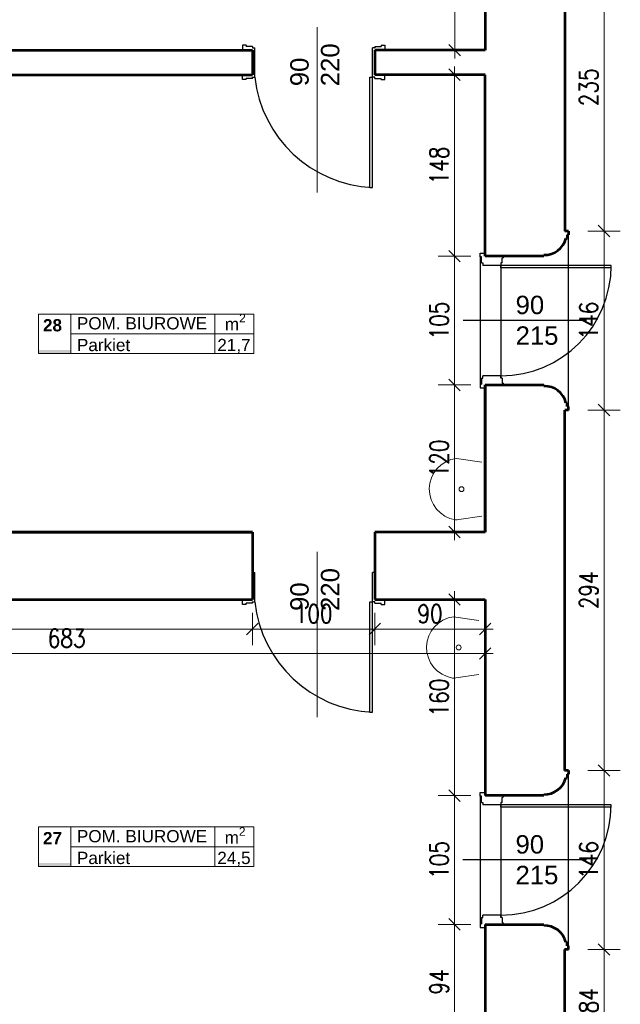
# Model space of a CAD drawing. Header units: millimetres. Extents: x 56977 to 67992, y 30187 to 42235.
# Tile 61 of 130: x 59239 to 59729, y 36909 to 37712. Entities that reach past the tile are written whole.
import ezdxf

# ---------------------------------------------------------------- set-up
doc = ezdxf.new("R2010")
doc.units = ezdxf.units.MM
doc.header["$MEASUREMENT"] = 0
doc.layers.get('0').update_dxf_attribs({"lineweight": 13})
doc.layers.get('DEFPOINTS').update_dxf_attribs({"lineweight": 13})
doc.layers.add('AI-OKNA', color=4, linetype='Continuous')
doc.layers.add('okna', color=8, linetype='Continuous')
for name, color, linetype, lineweight in [('AI-OPISY', 3, 'Continuous', 13), ('AI_MURY', 40, 'Continuous', 53), ('OPISY TABELKI', 30, 'Continuous', 13), ('WODA', 7, 'Continuous', 13), ('wymiary', 8, 'Continuous', 13)]:
    doc.layers.add(name, color=color, linetype=linetype, lineweight=lineweight)
doc.styles.add('GENERATED_STYLE_2', font='txt.shx')
doc.styles.get("Standard").update_dxf_attribs({"font": 'txt.shx'})
doc.styles.add('Style-ROMANS', font='ROMANS.shx')
doc.styles.add('WYMIAROWY-08', font='ROMANS.shx', dxfattribs={"width": 0.8})
doc.dimstyles.new('DYBY', dxfattribs={"dimscale": 100, "dimtxt": 0.15, "dimasz": 0.05, "dimexe": 0.05, "dimexo": 0.1, "dimgap": 0.05, "dimtad": 1, "dimdec": 0, "dimdsep": 46, "dimlunit": 5, "dimtxsty": 'WYMIAROWY-08', "dimblk": 'M_STRZ', "dimcen": 0.1, "dimse1": 1, "dimse2": 1, "dimclrd": 7, "dimclre": 7, "dimclrt": 1, "dimadec": 0, "dimazin": 0, "dimtfac": 1, "dimtdec": 0, "dimtmove": 2, "dimatfit": 3, "dimldrblk": 'M_STRZ', "dimfxl": 0, "dimtolj": 1, "dimarcsym": 0})

# ---------------------------------------------------------------- blocks, each defined once
blk = doc.blocks.new('A$C062C27A1')
at = {"layer": 'WODA'}
for p, q in [((0, 0), (-2.8, 18.76)), ((44, 0), (46.8, 18.76))]:
    blk.add_line(p, q, dxfattribs=at)
at = {"layer": 'WODA', "flags": 128}
for points in [[(44, 0), (47.07, 20.65, 0.865936), (-3, 21.5)], [(-3, 21.5, 0.037015), (-2.8, 18.76)], [(24, 16.5, 1), (20, 16.5, 1), (24, 16.5)]]:
    blk.add_lwpolyline(points, format="xyb", dxfattribs=at)
at = {"layer": 'WODA'}
blk.add_circle((22, 16.5), 2, dxfattribs=at)
blk = doc.blocks.new('M_STRZ')
for p, q in [((0, 2.66), (0, 0)), ((-1.33, 0), (1.33, 0)), ((-0.94, -0.94), (0.94, 0.94)), ((0, 0), (0, -2.66))]:
    blk.add_line(p, q)
blk = doc.blocks.new('*U735')
at = {"layer": 'DEFPOINTS', "color": 0}
for p in [(59683.54, 37099.57), (59715.66, 37099.57), (59683.54, 36953.57)]:
    blk.add_point(p, dxfattribs=at)
at = {"layer": 'wymiary', "color": 7, "lineweight": -2}
blk.add_line((59715.66, 36958.57), (59715.66, 37094.57), dxfattribs=at)
at = {"layer": 'wymiary', "color": 7, "lineweight": -2, "xscale": 5, "yscale": 5, "zscale": 5}
for p, rotation in [((59715.66, 37099.57), 90), ((59715.66, 36953.57), 270)]:
    blk.add_blockref('M_STRZ', p, dxfattribs=dict(at, rotation=rotation))
at = {"layer": 'wymiary', "color": 1, "insert": (59703.16, 37026.57), "char_height": 15, "attachment_point": 5, "rotation": 90, "style": 'WYMIAROWY-08'}
blk.add_mtext('146', dxfattribs=at)
blk = doc.blocks.new('*D2268')
at = {"layer": 'DEFPOINTS'}
for p in [(59683.54, 37099.57), (59715.66, 37099.57), (59728.16, 37011.09), (59683.54, 36953.57)]:
    blk.add_point(p, dxfattribs=at)
at = {"layer": 'wymiary', "color": 7}
blk.add_blockref('*U735', (0, 0), dxfattribs=at)
blk = doc.blocks.new('*U736')
at = {"layer": 'DEFPOINTS', "color": 0}
for p in [(59683.54, 37393.57), (59715.66, 37393.57), (59683.54, 37099.57)]:
    blk.add_point(p, dxfattribs=at)
at = {"layer": 'wymiary', "color": 7, "lineweight": -2}
blk.add_line((59715.66, 37104.57), (59715.66, 37388.57), dxfattribs=at)
at = {"layer": 'wymiary', "color": 7, "lineweight": -2, "xscale": 5, "yscale": 5, "zscale": 5}
for p, rotation in [((59715.66, 37393.57), 90), ((59715.66, 37099.57), 270)]:
    blk.add_blockref('M_STRZ', p, dxfattribs=dict(at, rotation=rotation))
at = {"layer": 'wymiary', "color": 1, "insert": (59703.16, 37246.57), "char_height": 15, "attachment_point": 5, "rotation": 90, "style": 'WYMIAROWY-08'}
blk.add_mtext('294', dxfattribs=at)
blk = doc.blocks.new('*D2269')
at = {"layer": 'DEFPOINTS'}
for p in [(59683.54, 37393.57), (59715.66, 37393.57), (59728.16, 37230.23), (59683.54, 37099.57)]:
    blk.add_point(p, dxfattribs=at)
at = {"layer": 'wymiary', "color": 7}
blk.add_blockref('*U736', (0, 0), dxfattribs=at)
blk = doc.blocks.new('*U737')
at = {"layer": 'DEFPOINTS', "color": 0}
for p in [(59683.6, 37539.57), (59715.66, 37539.57), (59683.54, 37393.57)]:
    blk.add_point(p, dxfattribs=at)
at = {"layer": 'wymiary', "color": 7, "lineweight": -2}
blk.add_line((59715.66, 37398.57), (59715.66, 37534.57), dxfattribs=at)
at = {"layer": 'wymiary', "color": 7, "lineweight": -2, "xscale": 5, "yscale": 5, "zscale": 5}
for p, rotation in [((59715.66, 37539.57), 90), ((59715.66, 37393.57), 270)]:
    blk.add_blockref('M_STRZ', p, dxfattribs=dict(at, rotation=rotation))
at = {"layer": 'wymiary', "color": 1, "insert": (59703.16, 37466.57), "char_height": 15, "attachment_point": 5, "rotation": 90, "style": 'WYMIAROWY-08'}
blk.add_mtext('146', dxfattribs=at)
blk = doc.blocks.new('*D2270')
at = {"layer": 'DEFPOINTS'}
for p in [(59683.6, 37539.57), (59715.66, 37539.57), (59728.16, 37451.09), (59683.54, 37393.57)]:
    blk.add_point(p, dxfattribs=at)
at = {"layer": 'wymiary', "color": 7}
blk.add_blockref('*U737', (0, 0), dxfattribs=at)
blk = doc.blocks.new('*U738')
at = {"layer": 'DEFPOINTS', "color": 0}
for p in [(59683.54, 37774.07), (59715.66, 37774.07), (59683.6, 37539.57)]:
    blk.add_point(p, dxfattribs=at)
at = {"layer": 'wymiary', "color": 7, "lineweight": -2}
blk.add_line((59715.66, 37544.57), (59715.66, 37769.07), dxfattribs=at)
at = {"layer": 'wymiary', "color": 7, "lineweight": -2, "xscale": 5, "yscale": 5, "zscale": 5}
for p, rotation in [((59715.66, 37774.07), 90), ((59715.66, 37539.57), 270)]:
    blk.add_blockref('M_STRZ', p, dxfattribs=dict(at, rotation=rotation))
at = {"layer": 'wymiary', "color": 1, "insert": (59703.16, 37656.82), "char_height": 15, "attachment_point": 5, "rotation": 90, "style": 'WYMIAROWY-08'}
blk.add_mtext('235', dxfattribs=at)
blk = doc.blocks.new('*D2271')
at = {"layer": 'DEFPOINTS'}
for p in [(59683.54, 37774.07), (59715.66, 37774.07), (59728.16, 37640.48), (59683.6, 37539.57)]:
    blk.add_point(p, dxfattribs=at)
at = {"layer": 'wymiary', "color": 7}
blk.add_blockref('*U738', (0, 0), dxfattribs=at)
blk = doc.blocks.new('*U1146')
at = {"layer": 'DEFPOINTS', "color": 0}
for p in [(59618.64, 37667.07), (59593.6, 37519.07), (59618.64, 37519.07)]:
    blk.add_point(p, dxfattribs=at)
at = {"layer": 'wymiary', "color": 7, "lineweight": -2}
blk.add_line((59593.6, 37662.07), (59593.6, 37524.07), dxfattribs=at)
at = {"layer": 'wymiary', "color": 7, "lineweight": -2, "xscale": 5, "yscale": 5, "zscale": 5}
for p, rotation in [((59593.6, 37667.07), 90), ((59593.6, 37519.07), 270)]:
    blk.add_blockref('M_STRZ', p, dxfattribs=dict(at, rotation=rotation))
at = {"layer": 'wymiary', "color": 1, "insert": (59581.1, 37593.07), "char_height": 15, "attachment_point": 5, "rotation": 90, "style": 'WYMIAROWY-08'}
blk.add_mtext('148', dxfattribs=at)
blk = doc.blocks.new('*D2679')
at = {"layer": 'DEFPOINTS'}
for p in [(59618.64, 37667.07), (59606.1, 37608.55), (59593.6, 37519.07), (59618.64, 37519.07)]:
    blk.add_point(p, dxfattribs=at)
at = {"layer": 'wymiary', "color": 7}
blk.add_blockref('*U1146', (0, 0), dxfattribs=at)
blk = doc.blocks.new('*U1147')
at = {"layer": 'DEFPOINTS', "color": 0}
for p in [(59618.64, 37519.07), (59593.6, 37414.07), (59618.64, 37414.07)]:
    blk.add_point(p, dxfattribs=at)
at = {"layer": 'wymiary', "color": 7, "lineweight": -2}
blk.add_line((59593.6, 37514.07), (59593.6, 37419.07), dxfattribs=at)
at = {"layer": 'wymiary', "color": 7, "lineweight": -2, "xscale": 5, "yscale": 5, "zscale": 5}
for p, rotation in [((59593.6, 37519.07), 90), ((59593.6, 37414.07), 270)]:
    blk.add_blockref('M_STRZ', p, dxfattribs=dict(at, rotation=rotation))
at = {"layer": 'wymiary', "color": 1, "insert": (59581.1, 37466.57), "char_height": 15, "attachment_point": 5, "rotation": 90, "style": 'WYMIAROWY-08'}
blk.add_mtext('105', dxfattribs=at)
blk = doc.blocks.new('*D2680')
at = {"layer": 'DEFPOINTS'}
for p in [(59618.64, 37519.07), (59606.1, 37482.05), (59593.6, 37414.07), (59618.64, 37414.07)]:
    blk.add_point(p, dxfattribs=at)
at = {"layer": 'wymiary', "color": 7}
blk.add_blockref('*U1147', (0, 0), dxfattribs=at)
blk = doc.blocks.new('*U1148')
at = {"layer": 'DEFPOINTS', "color": 0}
for p in [(59618.64, 37414.07), (59593.6, 37294.07), (59618.64, 37294.07)]:
    blk.add_point(p, dxfattribs=at)
at = {"layer": 'wymiary', "color": 7, "lineweight": -2}
blk.add_line((59593.6, 37409.07), (59593.6, 37299.07), dxfattribs=at)
at = {"layer": 'wymiary', "color": 7, "lineweight": -2, "xscale": 5, "yscale": 5, "zscale": 5}
for p, rotation in [((59593.6, 37414.07), 90), ((59593.6, 37294.07), 270)]:
    blk.add_blockref('M_STRZ', p, dxfattribs=dict(at, rotation=rotation))
at = {"layer": 'wymiary', "color": 1, "insert": (59581.1, 37354.07), "char_height": 15, "attachment_point": 5, "rotation": 90, "style": 'WYMIAROWY-08'}
blk.add_mtext('120', dxfattribs=at)
blk = doc.blocks.new('*D2681')
at = {"layer": 'DEFPOINTS'}
for p in [(59618.64, 37414.07), (59606.1, 37369.55), (59593.6, 37294.07), (59618.64, 37294.07)]:
    blk.add_point(p, dxfattribs=at)
at = {"layer": 'wymiary', "color": 7}
blk.add_blockref('*U1148', (0, 0), dxfattribs=at)
blk = doc.blocks.new('*U1149')
at = {"layer": 'DEFPOINTS', "color": 0}
for p in [(59618.64, 37239.07), (59593.6, 37079.07), (59618.64, 37079.07)]:
    blk.add_point(p, dxfattribs=at)
at = {"layer": 'wymiary', "color": 7, "lineweight": -2}
blk.add_line((59593.6, 37234.07), (59593.6, 37084.07), dxfattribs=at)
at = {"layer": 'wymiary', "color": 7, "lineweight": -2, "xscale": 5, "yscale": 5, "zscale": 5}
for p, rotation in [((59593.6, 37239.07), 90), ((59593.6, 37079.07), 270)]:
    blk.add_blockref('M_STRZ', p, dxfattribs=dict(at, rotation=rotation))
at = {"layer": 'wymiary', "color": 1, "insert": (59581.1, 37159.07), "char_height": 15, "attachment_point": 5, "rotation": 90, "style": 'WYMIAROWY-08'}
blk.add_mtext('160', dxfattribs=at)
blk = doc.blocks.new('*D2682')
at = {"layer": 'DEFPOINTS'}
for p in [(59618.64, 37239.07), (59606.1, 37174.55), (59593.6, 37079.07), (59618.64, 37079.07)]:
    blk.add_point(p, dxfattribs=at)
at = {"layer": 'wymiary', "color": 7}
blk.add_blockref('*U1149', (0, 0), dxfattribs=at)
blk = doc.blocks.new('*U1150')
at = {"layer": 'DEFPOINTS', "color": 0}
for p in [(59618.64, 37079.07), (59593.6, 36974.07), (59618.64, 36974.07)]:
    blk.add_point(p, dxfattribs=at)
at = {"layer": 'wymiary', "color": 7, "lineweight": -2}
blk.add_line((59593.6, 37074.07), (59593.6, 36979.07), dxfattribs=at)
at = {"layer": 'wymiary', "color": 7, "lineweight": -2, "xscale": 5, "yscale": 5, "zscale": 5}
for p, rotation in [((59593.6, 37079.07), 90), ((59593.6, 36974.07), 270)]:
    blk.add_blockref('M_STRZ', p, dxfattribs=dict(at, rotation=rotation))
at = {"layer": 'wymiary', "color": 1, "insert": (59581.1, 37026.57), "char_height": 15, "attachment_point": 5, "rotation": 90, "style": 'WYMIAROWY-08'}
blk.add_mtext('105', dxfattribs=at)
blk = doc.blocks.new('*D2683')
at = {"layer": 'DEFPOINTS'}
for p in [(59618.64, 37079.07), (59606.1, 37042.05), (59593.6, 36974.07), (59618.64, 36974.07)]:
    blk.add_point(p, dxfattribs=at)
at = {"layer": 'wymiary', "color": 7}
blk.add_blockref('*U1150', (0, 0), dxfattribs=at)
blk = doc.blocks.new('*U1368')
at = {"layer": 'DEFPOINTS', "color": 0}
for p in [(59683.54, 36953.57), (59715.66, 36953.57), (59683.54, 36869.91)]:
    blk.add_point(p, dxfattribs=at)
at = {"layer": 'wymiary', "color": 7, "lineweight": -2}
blk.add_line((59715.66, 36874.91), (59715.66, 36948.57), dxfattribs=at)
at = {"layer": 'wymiary', "color": 7, "lineweight": -2, "xscale": 5, "yscale": 5, "zscale": 5}
for p, rotation in [((59715.66, 36953.57), 90), ((59715.66, 36869.91), 270)]:
    blk.add_blockref('M_STRZ', p, dxfattribs=dict(at, rotation=rotation))
at = {"layer": 'wymiary', "color": 1, "insert": (59703.16, 36911.74), "char_height": 15, "attachment_point": 5, "rotation": 90, "style": 'WYMIAROWY-08'}
blk.add_mtext('84', dxfattribs=at)
blk = doc.blocks.new('*D2899')
at = {"layer": 'DEFPOINTS'}
for p in [(59683.54, 36953.57), (59715.66, 36953.57), (59728.16, 36901.12), (59683.54, 36869.91)]:
    blk.add_point(p, dxfattribs=at)
at = {"layer": 'wymiary', "color": 7}
blk.add_blockref('*U1368', (0, 0), dxfattribs=at)
blk = doc.blocks.new('*U1372')
at = {"layer": 'DEFPOINTS', "color": 0}
for p in [(59618.64, 37794.57), (59593.81, 37687.07), (59618.64, 37687.07)]:
    blk.add_point(p, dxfattribs=at)
at = {"layer": 'wymiary', "color": 7, "lineweight": -2}
blk.add_line((59593.81, 37789.57), (59593.81, 37692.07), dxfattribs=at)
at = {"layer": 'wymiary', "color": 7, "lineweight": -2, "xscale": 5, "yscale": 5, "zscale": 5}
for p, rotation in [((59593.81, 37794.57), 90), ((59593.81, 37687.07), 270)]:
    blk.add_blockref('M_STRZ', p, dxfattribs=dict(at, rotation=rotation))
at = {"layer": 'wymiary', "color": 1, "insert": (59581.31, 37740.82), "char_height": 15, "attachment_point": 5, "rotation": 90, "style": 'WYMIAROWY-08'}
blk.add_mtext('108', dxfattribs=at)
blk = doc.blocks.new('*D2903')
at = {"layer": 'DEFPOINTS'}
for p in [(59618.64, 37794.57), (59606.31, 37756.3), (59593.81, 37687.07), (59618.64, 37687.07)]:
    blk.add_point(p, dxfattribs=at)
at = {"layer": 'wymiary', "color": 7}
blk.add_blockref('*U1372', (0, 0), dxfattribs=at)
blk = doc.blocks.new('*U1373')
at = {"layer": 'DEFPOINTS', "color": 0}
for p in [(59618.64, 36974.07), (59593.6, 36880.07), (59618.64, 36880.07)]:
    blk.add_point(p, dxfattribs=at)
at = {"layer": 'wymiary', "color": 7, "lineweight": -2}
blk.add_line((59593.6, 36969.07), (59593.6, 36885.07), dxfattribs=at)
at = {"layer": 'wymiary', "color": 7, "lineweight": -2, "xscale": 5, "yscale": 5, "zscale": 5}
for p, rotation in [((59593.6, 36974.07), 90), ((59593.6, 36880.07), 270)]:
    blk.add_blockref('M_STRZ', p, dxfattribs=dict(at, rotation=rotation))
at = {"layer": 'wymiary', "color": 1, "insert": (59581.1, 36927.07), "char_height": 15, "attachment_point": 5, "rotation": 90, "style": 'WYMIAROWY-08'}
blk.add_mtext('94', dxfattribs=at)
blk = doc.blocks.new('*D2904')
at = {"layer": 'DEFPOINTS'}
for p in [(59618.64, 36974.07), (59606.1, 36937.69), (59593.6, 36880.07), (59618.64, 36880.07)]:
    blk.add_point(p, dxfattribs=at)
at = {"layer": 'wymiary', "color": 7}
blk.add_blockref('*U1373', (0, 0), dxfattribs=at)
blk = doc.blocks.new('*U1387')
at = {"layer": 'DEFPOINTS', "color": 0}
for p in [(58935.54, 37239.07), (59618.64, 37239.07), (59618.64, 37194.96)]:
    blk.add_point(p, dxfattribs=at)
at = {"layer": 'wymiary', "color": 7, "lineweight": -2}
blk.add_line((58940.54, 37194.96), (59613.64, 37194.96), dxfattribs=at)
at = {"layer": 'wymiary', "color": 7, "lineweight": -2, "xscale": 5, "yscale": 5, "zscale": 5, "rotation": 180}
blk.add_blockref('M_STRZ', (58935.54, 37194.96), dxfattribs=at)
at = {"layer": 'wymiary', "color": 7, "lineweight": -2, "xscale": 5, "yscale": 5, "zscale": 5}
blk.add_blockref('M_STRZ', (59618.64, 37194.96), dxfattribs=at)
at = {"layer": 'wymiary', "color": 1, "insert": (59277.09, 37207.46), "char_height": 15, "attachment_point": 5, "style": 'WYMIAROWY-08'}
blk.add_mtext('683', dxfattribs=at)
blk = doc.blocks.new('*D2918')
at = {"layer": 'DEFPOINTS'}
for p in [(58935.54, 37239.07), (59618.64, 37239.07), (59618.64, 37194.96), (59261.04, 37182.46)]:
    blk.add_point(p, dxfattribs=at)
at = {"layer": 'wymiary', "color": 7}
blk.add_blockref('*U1387', (0, 0), dxfattribs=at)
blk = doc.blocks.new('*U1389')
at = {"layer": 'DEFPOINTS', "color": 0}
for p in [(58935.54, 37239.07), (59428.64, 37239.07), (59428.64, 37214.96)]:
    blk.add_point(p, dxfattribs=at)
at = {"layer": 'wymiary', "color": 7, "lineweight": -2}
blk.add_line((58940.54, 37214.96), (59423.64, 37214.96), dxfattribs=at)
at = {"layer": 'wymiary', "color": 7, "lineweight": -2, "xscale": 5, "yscale": 5, "zscale": 5, "rotation": 180}
blk.add_blockref('M_STRZ', (58935.54, 37214.96), dxfattribs=at)
at = {"layer": 'wymiary', "color": 7, "lineweight": -2, "xscale": 5, "yscale": 5, "zscale": 5}
blk.add_blockref('M_STRZ', (59428.64, 37214.96), dxfattribs=at)
at = {"layer": 'wymiary', "color": 1, "insert": (59182.09, 37227.46), "char_height": 15, "attachment_point": 5, "style": 'WYMIAROWY-08'}
blk.add_mtext('493', dxfattribs=at)
blk = doc.blocks.new('*D2920')
at = {"layer": 'DEFPOINTS'}
for p in [(58935.54, 37239.07), (59428.64, 37239.07), (59428.64, 37214.96), (59165.75, 37202.46)]:
    blk.add_point(p, dxfattribs=at)
at = {"layer": 'wymiary', "color": 7}
blk.add_blockref('*U1389', (0, 0), dxfattribs=at)
blk = doc.blocks.new('*U1390')
at = {"layer": 'DEFPOINTS', "color": 0}
for p in [(59428.64, 37239.07), (59528.64, 37239.07), (59528.64, 37214.96)]:
    blk.add_point(p, dxfattribs=at)
at = {"layer": 'wymiary', "color": 7, "lineweight": -2}
blk.add_line((59433.64, 37214.96), (59523.64, 37214.96), dxfattribs=at)
at = {"layer": 'wymiary', "color": 7, "lineweight": -2, "xscale": 5, "yscale": 5, "zscale": 5, "rotation": 180}
blk.add_blockref('M_STRZ', (59428.64, 37214.96), dxfattribs=at)
at = {"layer": 'wymiary', "color": 7, "lineweight": -2, "xscale": 5, "yscale": 5, "zscale": 5}
blk.add_blockref('M_STRZ', (59528.64, 37214.96), dxfattribs=at)
at = {"layer": 'wymiary', "color": 1, "insert": (59478.64, 37227.46), "char_height": 15, "attachment_point": 5, "style": 'WYMIAROWY-08'}
blk.add_mtext('100', dxfattribs=at)
blk = doc.blocks.new('*D2921')
at = {"layer": 'DEFPOINTS'}
for p in [(59428.64, 37239.07), (59528.64, 37239.07), (59528.64, 37214.96), (59463.16, 37202.46)]:
    blk.add_point(p, dxfattribs=at)
at = {"layer": 'wymiary', "color": 7}
blk.add_blockref('*U1390', (0, 0), dxfattribs=at)
blk = doc.blocks.new('*U1391')
at = {"layer": 'DEFPOINTS', "color": 0}
for p in [(59528.64, 37239.07), (59618.64, 37239.07), (59618.64, 37214.96)]:
    blk.add_point(p, dxfattribs=at)
at = {"layer": 'wymiary', "color": 7, "lineweight": -2}
blk.add_line((59533.64, 37214.96), (59613.64, 37214.96), dxfattribs=at)
at = {"layer": 'wymiary', "color": 7, "lineweight": -2, "xscale": 5, "yscale": 5, "zscale": 5, "rotation": 180}
blk.add_blockref('M_STRZ', (59528.64, 37214.96), dxfattribs=at)
at = {"layer": 'wymiary', "color": 7, "lineweight": -2, "xscale": 5, "yscale": 5, "zscale": 5}
blk.add_blockref('M_STRZ', (59618.64, 37214.96), dxfattribs=at)
at = {"layer": 'wymiary', "color": 1, "insert": (59573.64, 37227.46), "char_height": 15, "attachment_point": 5, "style": 'WYMIAROWY-08'}
blk.add_mtext('90', dxfattribs=at)
blk = doc.blocks.new('*D2922')
at = {"layer": 'DEFPOINTS'}
for p in [(59528.64, 37239.07), (59618.64, 37239.07), (59618.64, 37214.96), (59563.02, 37202.46)]:
    blk.add_point(p, dxfattribs=at)
at = {"layer": 'wymiary', "color": 7}
blk.add_blockref('*U1391', (0, 0), dxfattribs=at)

msp = doc.modelspace()

# ---------------------------------------------------------------- hatches: boundary and pattern name
at = {"layer": 'OPISY TABELKI', "extrusion": (0, 0, -1)}
for points in [[(-59280.42, 37439.65), (-59280.42, 37442.6), (-59254.06, 37442.6), (-59254.06, 37439.65)], [(-59280.42, 37021.29), (-59280.42, 37024.24), (-59254.06, 37024.24), (-59254.06, 37021.29)]]:
    msp.add_hatch(color=256, dxfattribs=at).paths.add_polyline_path(points, flags=16)

# ---------------------------------------------------------------- linework, layer by layer
at = {"layer": 'AI-OKNA'}
for p, q in [((59420.64, 37691.07), (59420.64, 37687.07)), ((59423.64, 37691.07), (59420.64, 37691.07)), ((59423.64, 37691.07), (59423.64, 37690.07)), ((59533.64, 37691.07), (59533.64, 37690.07)), ((59533.64, 37691.07), (59536.64, 37691.07)), ((59536.64, 37691.07), (59536.64, 37687.07)), ((59428.64, 37690.07), (59423.64, 37690.07)), ((59428.64, 37690.07), (59428.64, 37689.07)), ((59428.64, 37689.07), (59430.64, 37689.07)), ((59428.64, 37687.07), (59428.64, 37667.07)), ((59428.64, 37687.07), (59428.64, 37667.07)), ((59430.64, 37665.07), (59430.64, 37689.07)), ((59528.64, 37689.07), (59526.64, 37689.07)), ((59526.64, 37665.07), (59526.64, 37689.07)), ((59528.64, 37690.07), (59528.64, 37689.07)), ((59528.64, 37690.07), (59533.64, 37690.07)), ((59528.64, 37687.07), (59528.64, 37667.07)), ((59420.64, 37663.07), (59420.64, 37667.07)), ((59536.64, 37663.07), (59536.64, 37667.07)), ((59423.64, 37663.07), (59420.64, 37663.07)), ((59428.64, 37664.07), (59423.64, 37664.07)), ((59423.64, 37663.07), (59423.64, 37664.07)), ((59428.64, 37665.07), (59430.64, 37665.07)), ((59428.64, 37664.07), (59428.64, 37665.07)), ((59524.64, 37665.07), (59526.64, 37665.07)), ((59524.64, 37575.07), (59524.64, 37665.07)), ((59528.64, 37665.07), (59526.64, 37665.07)), ((59526.64, 37575.07), (59526.64, 37665.07)), ((59528.64, 37664.07), (59528.64, 37665.07)), ((59528.64, 37664.07), (59533.64, 37664.07)), ((59533.64, 37663.07), (59533.64, 37664.07)), ((59533.64, 37663.07), (59536.64, 37663.07)), ((59524.64, 37575.07), (59526.64, 37575.07)), ((59614.7, 37521.57), (59618.7, 37521.57)), ((59614.7, 37518.57), (59614.7, 37521.57)), ((59614.7, 37518.57), (59614.7, 37414.57)), ((59615.7, 37518.57), (59614.7, 37518.57)), ((59615.7, 37513.57), (59615.7, 37518.57)), ((59632.55, 37513.57), (59632.55, 37517.57)), ((59615.7, 37513.57), (59616.7, 37513.57)), ((59616.7, 37513.57), (59616.7, 37511.57)), ((59631.55, 37511.57), (59616.7, 37511.57)), ((59631.55, 37513.57), (59631.55, 37511.57)), ((59632.55, 37513.57), (59631.55, 37513.57)), ((59631.55, 37509.57), (59631.55, 37511.57)), ((59721.55, 37511.57), (59631.55, 37511.57)), ((59631.55, 37511.07), (59631.55, 37419.57)), ((59721.55, 37509.57), (59631.55, 37509.57)), ((59701.36, 37466.57), (59600.61, 37466.57)), ((59615.7, 37419.57), (59616.7, 37419.57)), ((59615.7, 37419.57), (59615.7, 37414.57)), ((59631.55, 37421.57), (59616.7, 37421.57)), ((59616.7, 37419.57), (59616.7, 37421.57)), ((59631.55, 37419.57), (59631.55, 37421.57)), ((59632.55, 37419.57), (59631.55, 37419.57)), ((59632.55, 37419.57), (59632.55, 37415.57)), ((59614.7, 37414.57), (59615.7, 37414.57)), ((59614.7, 37414.57), (59614.7, 37411.57)), ((59614.7, 37411.57), (59618.7, 37411.57)), ((59428.64, 37294.07), (59428.64, 37239.07)), ((59528.64, 37294.07), (59528.64, 37239.07)), ((59428.64, 37261.07), (59430.64, 37261.07)), ((59430.64, 37237.07), (59430.64, 37261.07)), ((59528.64, 37261.07), (59526.64, 37261.07)), ((59526.64, 37237.07), (59526.64, 37261.07)), ((59420.64, 37235.07), (59420.64, 37239.07)), ((59423.64, 37235.07), (59420.64, 37235.07)), ((59428.64, 37236.07), (59423.64, 37236.07)), ((59423.64, 37235.07), (59423.64, 37236.07)), ((59428.64, 37237.07), (59430.64, 37237.07)), ((59428.64, 37236.07), (59428.64, 37237.07)), ((59524.64, 37237.07), (59526.64, 37237.07)), ((59524.64, 37147.07), (59524.64, 37237.07)), ((59528.64, 37237.07), (59526.64, 37237.07)), ((59526.64, 37147.07), (59526.64, 37237.07)), ((59528.64, 37236.07), (59528.64, 37237.07)), ((59528.64, 37236.07), (59533.64, 37236.07)), ((59533.64, 37235.07), (59533.64, 37236.07)), ((59533.64, 37235.07), (59536.64, 37235.07)), ((59536.64, 37234.96), (59536.64, 37238.96)), ((59524.64, 37147.07), (59526.64, 37147.07)), ((59614.64, 37081.57), (59618.64, 37081.57)), ((59614.64, 37078.57), (59614.64, 37081.57)), ((59614.64, 37078.57), (59614.64, 36974.57)), ((59615.64, 37078.57), (59614.64, 37078.57)), ((59615.64, 37073.57), (59615.64, 37078.57)), ((59615.64, 37073.57), (59616.64, 37073.57)), ((59616.64, 37073.57), (59616.64, 37071.57)), ((59631.49, 37073.57), (59631.49, 37071.57)), ((59632.49, 37073.57), (59631.49, 37073.57)), ((59632.49, 37073.57), (59632.49, 37077.57)), ((59631.49, 37071.57), (59616.64, 37071.57)), ((59631.49, 37069.57), (59631.49, 37071.57)), ((59721.49, 37071.57), (59631.49, 37071.57)), ((59631.49, 37071.07), (59631.49, 36979.57)), ((59721.49, 37069.57), (59631.49, 37069.57)), ((59701.29, 37026.57), (59600.54, 37026.57)), ((59615.64, 36979.57), (59616.64, 36979.57)), ((59615.64, 36979.57), (59615.64, 36974.57)), ((59631.49, 36981.57), (59616.64, 36981.57)), ((59616.64, 36979.57), (59616.64, 36981.57)), ((59631.49, 36979.57), (59631.49, 36981.57)), ((59632.49, 36979.57), (59631.49, 36979.57)), ((59632.49, 36979.57), (59632.49, 36975.57)), ((59614.64, 36974.57), (59615.64, 36974.57)), ((59614.64, 36974.57), (59614.64, 36971.57)), ((59614.64, 36971.57), (59618.64, 36971.57))]:
    msp.add_line(p, q, dxfattribs=at)
for centre, radius, start, end in [((59531.24, 37676.18), 101.21, 186.30069, 267.39453), ((59632.55, 37519.07), 1.5, 270, 0), ((59631.55, 37511.57), 90, 270, 0), ((59632.55, 37414.07), 1.5, 0, 90), ((59531.24, 37248.18), 101.21, 186.30069, 267.39453), ((59632.49, 37079.07), 1.5, 270, 0), ((59631.49, 37071.57), 90, 270, 0), ((59632.49, 36974.07), 1.5, 0, 90)]:
    msp.add_arc(centre, radius, start, end, dxfattribs=at)
at = {"layer": 'AI-OPISY'}
for p, q in [((59481.64, 37705.88), (59481.64, 37570.99)), ((59481.64, 37277.88), (59481.64, 37142.99))]:
    msp.add_line(p, q, dxfattribs=at)
at = {"layer": 'AI_MURY'}
for p, q in [((59618.64, 37794.57), (59618.64, 37687.07)), ((59683.54, 37774.07), (59683.6, 37539.57)), ((59033.54, 37687.07), (59428.64, 37687.07)), ((59428.64, 37687.07), (59428.64, 37667.07)), ((59428.64, 37687.07), (59428.64, 37667.07)), ((59428.64, 37687.07), (59428.64, 37667.07)), ((59618.64, 37687.07), (59528.64, 37687.07)), ((59528.64, 37687.07), (59528.64, 37667.07)), ((59528.64, 37687.07), (59528.64, 37667.07)), ((59528.64, 37687.07), (59528.64, 37667.07)), ((59033.54, 37667.07), (59428.64, 37667.07)), ((59618.64, 37667.07), (59528.64, 37667.07)), ((59618.64, 37519.07), (59618.64, 37667.07)), ((59686.6, 37539.57), (59683.6, 37539.57)), ((59686.6, 37539.57), (59686.6, 37536.57)), ((59684.6, 37533.57), (59685.6, 37533.57)), ((59685.6, 37536.57), (59685.6, 37533.57)), ((59685.6, 37536.57), (59686.6, 37536.57)), ((59666.6, 37519.07), (59618.64, 37519.07)), ((59666.6, 37519.07), (59666.6, 37520.07)), ((59618.64, 37414.07), (59618.64, 37294.07)), ((59618.64, 37414.07), (59666.6, 37414.07)), ((59618.64, 37294.07), (59618.64, 37414.07)), ((59666.6, 37414.07), (59666.6, 37413.07)), ((59683.54, 37393.57), (59683.54, 37099.57)), ((59686.6, 37393.57), (59683.6, 37393.57)), ((59684.6, 37399.57), (59685.6, 37399.57)), ((59685.6, 37396.57), (59685.6, 37399.57)), ((59685.6, 37396.57), (59686.6, 37396.57)), ((59686.6, 37393.57), (59686.6, 37396.57)), ((59428.64, 37294.07), (59033.54, 37294.07)), ((59033.54, 37294.07), (59428.64, 37294.07)), ((59033.54, 37294.07), (59428.64, 37294.07)), ((59428.64, 37294.07), (59428.64, 37239.07)), ((59428.64, 37294.07), (59428.64, 37239.07)), ((59428.64, 37294.07), (59428.64, 37239.07)), ((59618.64, 37294.07), (59528.64, 37294.07)), ((59528.64, 37294.07), (59528.64, 37239.07)), ((59528.64, 37294.07), (59528.64, 37239.07)), ((59528.64, 37294.07), (59528.64, 37239.07)), ((58935.54, 37239.07), (59428.64, 37239.07)), ((59528.64, 37239.07), (59618.64, 37239.07)), ((59618.64, 37239.07), (59618.64, 37125.82)), ((59618.64, 37239.07), (59618.64, 37079.07)), ((59686.54, 37099.57), (59683.54, 37099.57)), ((59685.54, 37096.57), (59685.54, 37093.57)), ((59685.54, 37096.57), (59686.54, 37096.57)), ((59686.54, 37099.57), (59686.54, 37096.57)), ((59684.54, 37093.57), (59685.54, 37093.57)), ((59666.54, 37079.07), (59618.64, 37079.07)), ((59666.54, 37079.07), (59666.54, 37080.07)), ((59618.64, 36974.07), (59618.64, 36880.07)), ((59618.64, 36974.07), (59666.54, 36974.07)), ((59666.54, 36974.07), (59666.54, 36973.07)), ((59683.54, 36953.57), (59683.54, 36869.91)), ((59686.54, 36953.57), (59683.54, 36953.57)), ((59684.54, 36959.57), (59685.54, 36959.57)), ((59685.54, 36956.57), (59685.54, 36959.57)), ((59685.54, 36956.57), (59686.54, 36956.57)), ((59686.54, 36953.57), (59686.54, 36956.57))]:
    msp.add_line(p, q, dxfattribs=at)
for centre, start, end in [((59667.14, 37538.06), 268.27392, 345.55996), ((59667.14, 37395.07), 14.44004, 91.72608), ((59667.08, 37098.06), 268.27392, 345.55996), ((59667.08, 36955.07), 14.44004, 91.72608)]:
    msp.add_arc(centre, 18, start, end, dxfattribs=at)
at = {"layer": 'okna'}
for p, q in [((59686.6, 37396.57), (59686.6, 37536.57)), ((59686.54, 36956.57), (59686.54, 37096.57))]:
    msp.add_line(p, q, dxfattribs=at)
at = {"layer": 'OPISY TABELKI'}
for p, q in [((59254.06, 37471.91), (59429.75, 37471.91)), ((59254.06, 37471.91), (59254.06, 37439.65)), ((59280.42, 37471.91), (59280.42, 37439.65)), ((59397.97, 37471.91), (59397.97, 37439.65)), ((59429.75, 37471.91), (59429.75, 37439.65)), ((59280.42, 37455.78), (59429.75, 37455.78)), ((59254.06, 37439.65), (59429.75, 37439.65)), ((59254.06, 37053.54), (59429.75, 37053.54)), ((59254.06, 37053.54), (59254.06, 37021.29)), ((59280.42, 37053.54), (59280.42, 37021.29)), ((59397.97, 37053.54), (59397.97, 37021.29)), ((59429.75, 37053.54), (59429.75, 37021.29)), ((59280.42, 37037.41), (59429.75, 37037.41)), ((59254.06, 37021.29), (59429.75, 37021.29))]:
    msp.add_line(p, q, dxfattribs=at)

# ---------------------------------------------------------------- block references
at = {"layer": 'AI_MURY', "rotation": 90}
for p in [(59615.82, 37307.05), (59613.55, 37177.95)]:
    msp.add_blockref('A$C062C27A1', p, dxfattribs=at)

# ---------------------------------------------------------------- texts
at = {"layer": 'AI-OPISY', "char_height": 15, "width": 45.2902, "attachment_point": 1, "rotation": 90}
for insert in [(59459.6, 37657.71), (59459.6, 37229.71)]:
    msp.add_mtext('\\fArial|b0|i0|c238|p39;90\\P220', dxfattribs=dict(at, insert=insert))
at = {"layer": 'AI-OPISY', "char_height": 15, "width": 45.2902, "attachment_point": 1}
for insert in [(59643.5, 37486.81), (59643.43, 37046.81)]:
    msp.add_mtext('\\fArial|b0|i0|c238|p39;90\\P215', dxfattribs=dict(at, insert=insert))
at = {"layer": 'OPISY TABELKI', "color": 7, "char_height": 10, "width": 168.6591, "attachment_point": 1, "style": 'GENERATED_STYLE_2'}
for s, insert in [('\\fArial|b1|i0|c238|p39;28', (59257.75, 37467.74)), ('\\fArial|b0|i0|c238|p39;POM. BIUROWE       ', (59285.44, 37469.35)), ('\\A1;\\fArial|b0|i0|c238|p39;m\\H7.000000;\\S2^  ;', (59406.18, 37472.05)), ('\\fArial|b0|i0|c238|p39;Parkiet          ', (59285.44, 37451.62)), ('\\fArial|b0|i0|c238|p39;21,7          ', (59400.01, 37451.62)), ('\\fArial|b1|i0|c238|p39;27', (59257.75, 37049.38)), ('\\fArial|b0|i0|c238|p39;POM. BIUROWE       ', (59285.44, 37050.98)), ('\\A1;\\fArial|b0|i0|c238|p39;m\\H7.000000;\\S2^  ;', (59406.03, 37053.29)), ('\\fArial|b0|i0|c238|p39;Parkiet          ', (59285.44, 37033.25)), ('\\fArial|b0|i0|c238|p39;24,5            ', (59400.01, 37033.25))]:
    msp.add_mtext(s, dxfattribs=dict(at, insert=insert))

# ---------------------------------------------------------------- dimensions: what is measured, and where the dimension line sits
at = {"layer": 'wymiary', "color": 7}
for base, p1, p2, angle, picture, middle in [((59593.80761, 37687.06831), (59618.63789, 37794.56829), (59618.63784, 37687.0683), 269.99997, '*D2903', (59606.30762, 37756.29686)), ((59715.66335, 37774.0683), (59683.60231, 37539.56831), (59683.53512, 37774.0683), 90, '*D2271', (59728.16335, 37640.48259)), ((59593.6, 37519.07), (59618.64, 37667.07), (59618.64, 37519.07), 269.99995, '*D2679', (59606.1, 37608.55)), ((59715.66, 37539.57), (59683.54, 37393.57), (59683.6, 37539.57), 90, '*D2270', (59728.16, 37451.09)), ((59593.6, 37414.07), (59618.64, 37519.07), (59618.64, 37414.07), 269.99999, '*D2680', (59606.1, 37482.05)), ((59593.6, 37294.07), (59618.64, 37414.07), (59618.64, 37294.07), 270, '*D2681', (59606.1, 37369.55)), ((59715.66, 37393.57), (59683.54, 37099.57), (59683.54, 37393.57), 90, '*D2269', (59728.16, 37230.23)), ((59593.6, 37079.07), (59618.64, 37239.07), (59618.64, 37079.07), 270, '*D2682', (59606.1, 37174.55)), ((59528.64, 37214.96), (59428.64, 37239.07), (59528.64, 37239.07), 0, '*D2921', (59463.16, 37202.46)), ((59618.64, 37214.96), (59528.64, 37239.07), (59618.64, 37239.07), 0, '*D2922', (59563.02, 37202.46)), ((59715.66, 37099.57), (59683.54, 36953.57), (59683.54, 37099.57), 90, '*D2268', (59728.16, 37011.09)), ((59593.6, 36974.07), (59618.64, 37079.07), (59618.64, 36974.07), 270, '*D2683', (59606.1, 37042.05)), ((59593.6, 36880.07), (59618.64, 36974.07), (59618.64, 36880.07), 269.99999, '*D2904', (59606.1, 36937.69)), ((59715.66, 36953.57), (59683.54, 36869.91), (59683.54, 36953.57), 90, '*D2899', (59728.16, 36901.12))]:
    dim = msp.add_linear_dim(base=base, p1=p1, p2=p2, angle=angle, dimstyle='DYBY', override={"dimtad": 0, "dimtxsty": 'Style-ROMANS', "dimcen": 0.001, "dimclrd": 0, "dimclre": 0}, dxfattribs=at)
    dim.commit()
    dim.dimension.update_dxf_attribs({"geometry": picture, "text_midpoint": middle, "dimtype": 128})
for base, p2, picture, middle in [((59618.64, 37194.96), (59618.64, 37239.07), '*D2918', (59261.04, 37182.46)), ((59428.64, 37214.96), (59428.64, 37239.07), '*D2920', (59165.75, 37202.46))]:
    dim = msp.add_linear_dim(base=base, p1=(58935.54, 37239.07), p2=p2, dimstyle='DYBY', override={"dimtad": 0, "dimtxsty": 'Style-ROMANS', "dimcen": 0.001, "dimclrd": 0, "dimclre": 0}, dxfattribs=at)
    dim.commit()
    dim.dimension.update_dxf_attribs({"geometry": picture, "text_midpoint": middle, "dimtype": 128})

doc.saveas('drawing.dxf')
